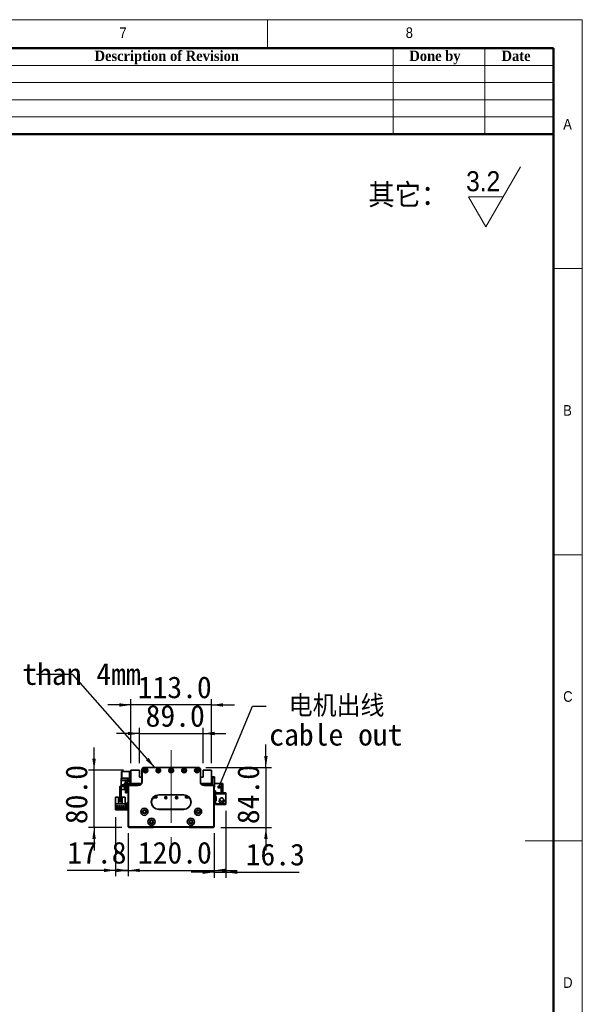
# Model space of a CAD drawing. Header units: millimetres. Extents: x 40 to 3320, y 40 to 2336.
# Tile 10 of 10: x 2534 to 3320, y 959 to 2336. Entities that reach past the tile are written whole.
import ezdxf

# ---------------------------------------------------------------- set-up
doc = ezdxf.new("R2010")
doc.units = ezdxf.units.MM
doc.header["$LTSCALE"] = 8
doc.linetypes.add('CENTERX2', pattern=[20.32, 12.7, -2.54, 2.54, -2.54])
doc.layers.add('黑色实线', color=7, linetype='Continuous')
doc.styles.add('SLDTEXTSTYLE0', font='Gothic.ttf', dxfattribs={"width": 0.913, "bigfont": 'bigfont'})
doc.styles.add('SLDTEXTSTYLE1', font='Gothic.ttf', dxfattribs={"width": 0.913})
doc.styles.add('SLDTEXTSTYLE2', font='timesbd.ttf', dxfattribs={"width": 0.933})
doc.styles.add('SLDTEXTSTYLE8', font='txt')
doc.styles.add('SLDTEXTSTYLE9', font='txt', dxfattribs={"bigfont": 'bigfont'})
doc.dimstyles.new('SLDDIMSTYLE0', dxfattribs={"dimtxt": 30.4, "dimasz": 16, "dimexe": 0, "dimexo": 0.0625, "dimgap": 7.6, "dimtad": 2, "dimdec": 1, "dimrnd": 1e-09, "dimzin": 4, "dimdsep": 46, "dimtxsty": 'SLDTEXTSTYLE8', "dimsah": 1, "dimcen": 0.09, "dimadec": 0, "dimazin": 1, "dimtfac": 1, "dimtdec": 1, "dimtmove": 0, "dimatfit": 0, "dimfxl": 0, "dimfrac": 2, "dimtolj": 1, "dimtzin": 12, "dimarcsym": 0})
doc.dimstyles.new('SLDDIMSTYLE1', dxfattribs={"dimtxt": 30.4, "dimasz": 16, "dimexe": 0, "dimexo": 0.0625, "dimgap": 7.6, "dimtad": 2, "dimdec": 1, "dimrnd": 1e-09, "dimzin": 12, "dimdsep": 46, "dimtxsty": 'SLDTEXTSTYLE8', "dimsah": 1, "dimcen": 0.09, "dimadec": 0, "dimazin": 3, "dimtfac": 1, "dimtdec": 1, "dimtmove": 0, "dimatfit": 0, "dimfxl": 0, "dimfrac": 2, "dimtolj": 1, "dimtzin": 12, "dimarcsym": 0})
doc.dimstyles.new('SLDDIMSTYLE2', dxfattribs={"dimtxt": 0.18, "dimasz": 4.8, "dimexe": 0, "dimexo": 0.0625, "dimgap": 0, "dimtad": 0, "dimtih": 1, "dimtoh": 1, "dimdec": 0, "dimrnd": 1e-09, "dimzin": 0, "dimdsep": 46, "dimtxsty": 'Standard', "dimblk1": 'DOT', "dimblk2": 'DOT', "dimsah": 1, "dimcen": 0.09, "dimadec": 0, "dimazin": 0, "dimtfac": 4.8, "dimtdec": 0, "dimtofl": 0, "dimtmove": 0, "dimatfit": 3, "dimldrblk": 'DOT', "dimfxl": 0, "dimfrac": 2, "dimtolj": 1, "dimtzin": 0, "dimarcsym": 0})
doc.dimstyles.new('SLDDIMSTYLE3', dxfattribs={"dimtxt": 0.18, "dimasz": 16, "dimexe": 0, "dimexo": 0.0625, "dimgap": 0, "dimtad": 0, "dimtih": 1, "dimtoh": 1, "dimdec": 0, "dimrnd": 1e-09, "dimzin": 0, "dimdsep": 46, "dimtxsty": 'Standard', "dimsah": 1, "dimcen": 0.09, "dimadec": 0, "dimazin": 0, "dimtfac": 16, "dimtdec": 0, "dimtofl": 0, "dimtmove": 0, "dimatfit": 3, "dimfxl": 0, "dimfrac": 2, "dimtolj": 1, "dimtzin": 0, "dimarcsym": 0})

# ---------------------------------------------------------------- blocks, each defined once
blk = doc.blocks.new('SW_SFSYMBOL_0')
at = {"color": 0, "linetype": 'Continuous', "lineweight": 18}
for p, q in [((27.5, -42), (76, 42)), ((27.5, -42), (3.2, 0)), ((51.7, 0), (3.2, 0))]:
    blk.add_line(p, q, dxfattribs=at)
at = {"color": 0, "linetype": 'Continuous', "lineweight": 18, "insert": (0, 35.8), "char_height": 28, "attachment_point": 1, "style": 'SLDTEXTSTYLE1'}
blk.add_mtext('3.2', dxfattribs=at)
blk = doc.blocks.new('_D')
at = {"layer": '黑色实线'}
for p, q in [((2685.7, 1198.9), (2685.7, 1138.7)), ((2805.7, 1198.9), (2805.7, 1138.7)), ((2685.7, 1146.7), (2653.7, 1146.7)), ((2685.7, 1146.7), (2805.7, 1146.7)), ((2805.7, 1146.7), (2837.7, 1146.7))]:
    blk.add_line(p, q, dxfattribs=at)
for points in [[(2685.7, 1146.7), (2669.7, 1149.1), (2669.7, 1144.3)], [(2805.7, 1146.7), (2821.7, 1144.3), (2821.7, 1149.1)]]:
    blk.add_solid(points, dxfattribs=at)
at = {"layer": '黑色实线', "insert": (2699, 1186.6), "char_height": 30.4, "attachment_point": 1, "style": 'SLDTEXTSTYLE8'}
blk.add_mtext('120.0', dxfattribs=at)
blk = doc.blocks.new('_D_1')
at = {"layer": '黑色实线'}
for p, q in [((2667.9, 1221.1), (2667.9, 1138.7)), ((2685.7, 1198.9), (2685.7, 1138.7)), ((2667.9, 1146.7), (2600.5, 1146.7)), ((2667.9, 1146.7), (2685.7, 1146.7)), ((2685.7, 1146.7), (2717.7, 1146.7))]:
    blk.add_line(p, q, dxfattribs=at)
for points in [[(2667.9, 1146.7), (2651.9, 1149.1), (2651.9, 1144.3)], [(2685.7, 1146.7), (2701.7, 1144.3), (2701.7, 1149.1)]]:
    blk.add_solid(points, dxfattribs=at)
at = {"layer": '黑色实线', "insert": (2600.5, 1186.6), "char_height": 30.4, "attachment_point": 1, "style": 'SLDTEXTSTYLE8'}
blk.add_mtext('17.8', dxfattribs=at)
blk = doc.blocks.new('_D_2')
at = {"layer": '黑色实线'}
for p, q in [((2822, 1229.7), (2822, 1136.1)), ((2805.7, 1198.9), (2805.7, 1136.1)), ((2805.7, 1144.1), (2773.7, 1144.1)), ((2805.7, 1144.1), (2822, 1144.1)), ((2822, 1144.1), (2924.6, 1144.1))]:
    blk.add_line(p, q, dxfattribs=at)
for points in [[(2805.7, 1144.1), (2789.7, 1146.5), (2789.7, 1141.7)], [(2822, 1144.1), (2838, 1141.7), (2838, 1146.5)]]:
    blk.add_solid(points, dxfattribs=at)
at = {"layer": '黑色实线', "insert": (2849.7, 1184), "char_height": 30.4, "attachment_point": 1, "style": 'SLDTEXTSTYLE8'}
blk.add_mtext('16.3', dxfattribs=at)
blk = doc.blocks.new('_D_3')
at = {"layer": '黑色实线'}
for p, q in [((2878, 1290.6), (2878, 1322.6)), ((2793.9, 1290.6), (2886, 1290.6)), ((2878, 1290.6), (2878, 1206.6)), ((2814.9, 1206.6), (2886, 1206.6)), ((2878, 1206.6), (2878, 1174.6))]:
    blk.add_line(p, q, dxfattribs=at)
for points in [[(2878, 1290.6), (2880.4, 1306.6), (2875.6, 1306.6)], [(2878, 1206.6), (2875.6, 1190.6), (2880.4, 1190.6)]]:
    blk.add_solid(points, dxfattribs=at)
at = {"layer": '黑色实线', "insert": (2838.1, 1211.3), "char_height": 30.4, "attachment_point": 1, "rotation": 90, "style": 'SLDTEXTSTYLE8'}
blk.add_mtext('84.0', dxfattribs=at)
blk = doc.blocks.new('_D_4')
at = {"layer": '黑色实线'}
for p, q in [((2637.9, 1286.6), (2637.9, 1318.6)), ((2679, 1286.6), (2629.9, 1286.6)), ((2637.9, 1206.6), (2637.9, 1286.6)), ((2676.5, 1206.6), (2629.9, 1206.6)), ((2637.9, 1206.6), (2637.9, 1174.6))]:
    blk.add_line(p, q, dxfattribs=at)
for points in [[(2637.9, 1286.6), (2640.3, 1302.6), (2635.5, 1302.6)], [(2637.9, 1206.6), (2635.5, 1190.6), (2640.3, 1190.6)]]:
    blk.add_solid(points, dxfattribs=at)
at = {"layer": '黑色实线', "insert": (2598, 1211.3), "char_height": 30.4, "attachment_point": 1, "rotation": 90, "style": 'SLDTEXTSTYLE8'}
blk.add_mtext('80.0', dxfattribs=at)
blk = doc.blocks.new('_D_5')
at = {"layer": '黑色实线'}
for p, q in [((2701.2, 1338), (2669.2, 1338)), ((2701.2, 1296.7), (2701.2, 1346)), ((2701.2, 1338), (2790.2, 1338)), ((2790.2, 1296.7), (2790.2, 1346)), ((2790.2, 1338), (2822.2, 1338))]:
    blk.add_line(p, q, dxfattribs=at)
for points in [[(2701.2, 1338), (2685.2, 1340.4), (2685.2, 1335.6)], [(2790.2, 1338), (2806.2, 1335.6), (2806.2, 1340.4)]]:
    blk.add_solid(points, dxfattribs=at)
at = {"layer": '黑色实线', "insert": (2709.9, 1377.9), "char_height": 30.4, "attachment_point": 1, "style": 'SLDTEXTSTYLE8'}
blk.add_mtext('89.0', dxfattribs=at)
blk = doc.blocks.new('_D_6')
at = {"layer": '黑色实线'}
for p, q in [((2689.2, 1377.9), (2657.2, 1377.9)), ((2689.2, 1296.7), (2689.2, 1385.9)), ((2802.2, 1377.9), (2689.2, 1377.9)), ((2802.2, 1296.7), (2802.2, 1385.9)), ((2802.2, 1377.9), (2834.2, 1377.9))]:
    blk.add_line(p, q, dxfattribs=at)
for points in [[(2689.2, 1377.9), (2673.2, 1380.3), (2673.2, 1375.5)], [(2802.2, 1377.9), (2818.2, 1375.5), (2818.2, 1380.3)]]:
    blk.add_solid(points, dxfattribs=at)
at = {"layer": '黑色实线', "insert": (2698.9, 1417.8), "char_height": 30.4, "attachment_point": 1, "style": 'SLDTEXTSTYLE8'}
blk.add_mtext('113.0', dxfattribs=at)
blk = doc.blocks.new('SW_NOTE_3')
at = {"layer": '黑色实线', "color": 0, "char_height": 30.4, "attachment_point": 1}
for s, insert, style in [(' 电机出线', (4.5, 15.6), 'SLDTEXTSTYLE9'), ('cable out', (4.5, -24.6), 'SLDTEXTSTYLE8')]:
    blk.add_mtext(s, dxfattribs=dict(at, insert=insert, style=style))
blk = doc.blocks.new('_DOT')
at = {"color": 0, "linetype": 'ByBlock', "lineweight": -2}
blk.add_line((-0.5, 0), (-1, 0), dxfattribs=at)
at = {"color": 0, "linetype": 'ByBlock', "const_width": 0.5}
blk.add_lwpolyline([(-0.25, 0, 1), (0.25, 0, 1)], format="xyb", close=True, dxfattribs=at)
blk = doc.blocks.new('SW_NOTE_4')
at = {"layer": '黑色实线', "color": 0, "char_height": 30.4, "attachment_point": 1, "style": 'SLDTEXTSTYLE8'}
for s, insert in [('The distance between the load plate and the ', (-929.7, 56)), ('steel belt protection belt shall be greater than 4mm', (-929.7, 15.8))]:
    blk.add_mtext(s, dxfattribs=dict(at, insert=insert))

msp = doc.modelspace()

# ---------------------------------------------------------------- linework, layer by layer
at = {"color": 7, "linetype": 'Continuous', "lineweight": 18}
for p, q in [((3320, 2336), (40, 2336)), ((2880, 2296), (2880, 2336)), ((3320, 40), (3320, 2336)), ((80, 2296), (3280, 2296)), ((3056, 2296), (3056, 2176)), ((3184, 2296), (3184, 2176)), ((3280, 2296), (3280, 2176)), ((3280, 2296), (3280, 80)), ((2320, 2272), (3280, 2272)), ((2320, 2248), (3280, 2248)), ((2320, 2224), (3280, 2224)), ((2320, 2200), (3280, 2200)), ((3320, 1988), (3280, 1988)), ((3280, 1588), (3320, 1588)), ((3320, 1188), (3240, 1188))]:
    msp.add_line(p, q, dxfattribs=at)
at = {"color": 7, "linetype": 'Continuous', "lineweight": 50}
for p, q in [((3280, 2296), (80, 2296)), ((3280, 2296), (3280, 80)), ((3280, 2176), (2320, 2176))]:
    msp.add_line(p, q, dxfattribs=at)
at = {"color": 7, "linetype": 'Continuous', "lineweight": 35}
for p, q in [((2676.5, 1285.07), (2676.2, 1284.77)), ((2676.5, 1284.77), (2676.2, 1284.65)), ((2676.2, 1284.65), (2676.2, 1284.77)), ((2676.2, 1275.5), (2676.2, 1284.65)), ((2676.5, 1285.07), (2676.5, 1284.77)), ((2676.5, 1285.07), (2687.2, 1285.07)), ((2687.2, 1284.77), (2676.5, 1284.77)), ((2676.5, 1284.77), (2676.5, 1275.37)), ((2687.2, 1285.07), (2689.2, 1285.07)), ((2687.2, 1284.07), (2687.2, 1285.07)), ((2689.2, 1284.07), (2687.2, 1284.07)), ((2687.2, 1284.07), (2687.2, 1275.57)), ((2701.2, 1286.57), (2689.2, 1286.57)), ((2689.2, 1286.57), (2689.2, 1268.07)), ((2701.2, 1277.07), (2701.2, 1286.57)), ((2704.68, 1287.77), (2704.68, 1285.77)), ((2704.68, 1287.77), (2704.71, 1287.77)), ((2704.68, 1285.77), (2704.7, 1285.77)), ((2704.7, 1287.57), (2705, 1287.57)), ((2704.7, 1270.57), (2704.7, 1287.57)), ((2705, 1287.57), (2705, 1270.57)), ((2707.7, 1290.57), (2707.7, 1290.27)), ((2707.7, 1290.57), (2783.7, 1290.57)), ((2783.7, 1290.27), (2707.7, 1290.27)), ((2783.7, 1290.57), (2783.7, 1290.27)), ((2786.4, 1270.57), (2786.4, 1287.57)), ((2786.7, 1287.57), (2786.4, 1287.57)), ((2786.7, 1287.77), (2786.73, 1287.77)), ((2786.7, 1287.57), (2786.7, 1270.57)), ((2786.73, 1285.77), (2786.7, 1285.77)), ((2786.73, 1287.77), (2786.73, 1285.77)), ((2790.2, 1286.57), (2790.2, 1277.07)), ((2802.2, 1286.57), (2790.2, 1286.57)), ((2802.2, 1268.07), (2802.2, 1286.57)), ((2675.9, 1272.47), (2675.9, 1275.07)), ((2675.9, 1275.07), (2687.2, 1275.07)), ((2675.9, 1272.47), (2683.56, 1272.47)), ((2675.9, 1265.82), (2675.9, 1272.47)), ((2676.2, 1275.37), (2676.2, 1275.5)), ((2676.5, 1275.37), (2676.2, 1275.5)), ((2676.2, 1275.37), (2676.5, 1275.07)), ((2676.5, 1275.37), (2676.5, 1275.07)), ((2676.5, 1275.37), (2687.2, 1275.37)), ((2680.2, 1266.07), (2680.2, 1268.57)), ((2680.2, 1268.57), (2681.7, 1268.57)), ((2681.7, 1269.09), (2681.7, 1266.07)), ((2683.7, 1269.07), (2683.7, 1266.07)), ((2683.7, 1268.57), (2685.2, 1268.57)), ((2685.2, 1268.57), (2685.2, 1266.07)), ((2687.2, 1275.57), (2689.2, 1275.57)), ((2687.2, 1274.57), (2687.2, 1275.57)), ((2689.2, 1274.57), (2687.2, 1274.57)), ((2687.2, 1274.57), (2687.2, 1267.57)), ((2689.2, 1268.07), (2704.04, 1268.07)), ((2689.2, 1268.07), (2689.2, 1267.57)), ((2689.5, 1265.57), (2689.5, 1268.07)), ((2690.2, 1267.07), (2691.2, 1268.07)), ((2690.2, 1267.07), (2690.2, 1265.57)), ((2690.8, 1266.02), (2691.75, 1266.97)), ((2703.17, 1266.97), (2691.75, 1266.97)), ((2704.7, 1277.07), (2701.2, 1277.07)), ((2702.13, 1268.07), (2702.34, 1267.86)), ((2703.7, 1267.57), (2703.04, 1267.57)), ((2705, 1270.57), (2704.7, 1270.57)), ((2786.7, 1270.57), (2786.4, 1270.57)), ((2790.2, 1277.07), (2786.7, 1277.07)), ((2787.37, 1268.07), (2802.2, 1268.07)), ((2788.37, 1267.57), (2787.7, 1267.57)), ((2799.65, 1266.97), (2788.24, 1266.97)), ((2789.28, 1268.07), (2789.07, 1267.86)), ((2799.65, 1266.97), (2800.6, 1266.02)), ((2801.2, 1267.07), (2800.2, 1268.07)), ((2802.7, 1267.07), (2801.2, 1267.07)), ((2801.2, 1265.57), (2801.2, 1267.07)), ((2802.2, 1277.57), (2805.9, 1277.57)), ((2805.9, 1276.57), (2802.2, 1276.57)), ((2802.2, 1275.07), (2802.7, 1275.07)), ((2802.7, 1268.07), (2802.2, 1268.07)), ((2802.7, 1275.07), (2802.7, 1267.07)), ((2805.9, 1276.57), (2805.9, 1277.57)), ((2805.9, 1277.57), (2806.2, 1277.27)), ((2805.9, 1263.57), (2805.9, 1276.57)), ((2806.2, 1276.45), (2805.9, 1276.57)), ((2806.2, 1277.27), (2806.2, 1276.45)), ((2806.2, 1276.45), (2806.2, 1263.7)), ((2815.6, 1268.07), (2806.2, 1268.07)), ((2815.6, 1255.07), (2815.6, 1268.07)), ((2815.6, 1268.07), (2817.6, 1268.07)), ((2817.6, 1268.07), (2817.6, 1255.07)), ((2673.7, 1262.57), (2673.7, 1243.57)), ((2675.7, 1262.57), (2675.7, 1243.57)), ((2675.9, 1259.57), (2675.9, 1263.32)), ((2680.2, 1259.57), (2675.9, 1259.57)), ((2685.7, 1266.07), (2677.2, 1266.07)), ((2685.7, 1264.07), (2677.2, 1264.07)), ((2680.2, 1259.57), (2680.2, 1264.07)), ((2681.7, 1264.07), (2681.7, 1263.07)), ((2681.7, 1263.07), (2683.7, 1263.07)), ((2681.7, 1255.07), (2681.7, 1263.07)), ((2683.7, 1255.07), (2681.7, 1255.07)), ((2683.7, 1264.07), (2683.7, 1263.07)), ((2683.7, 1263.07), (2683.7, 1255.07)), ((2685.2, 1264.07), (2685.2, 1259.57)), ((2685.7, 1259.57), (2685.2, 1259.57)), ((2685.7, 1209.07), (2685.7, 1264.07)), ((2686, 1264.07), (2685.7, 1264.07)), ((2686, 1264.07), (2686, 1209.2)), ((2687.2, 1265.27), (2687.2, 1265.57)), ((2687.2, 1265.57), (2699.7, 1265.57)), ((2699.7, 1265.27), (2687.2, 1265.27)), ((2690.8, 1265.57), (2690.8, 1266.02)), ((2699.7, 1265.27), (2699.7, 1265.57)), ((2791.7, 1265.57), (2804.2, 1265.57)), ((2791.7, 1265.57), (2791.7, 1265.27)), ((2804.2, 1265.27), (2791.7, 1265.27)), ((2800.6, 1265.57), (2800.6, 1266.02)), ((2804.2, 1265.57), (2804.2, 1265.27)), ((2805.4, 1209.2), (2805.4, 1264.07)), ((2805.7, 1264.07), (2805.4, 1264.07)), ((2805.7, 1264.07), (2805.7, 1209.07)), ((2805.7, 1263.57), (2805.9, 1263.57)), ((2805.9, 1262.57), (2805.7, 1262.57)), ((2807.6, 1258.07), (2805.7, 1258.07)), ((2806.2, 1263.7), (2805.9, 1263.57)), ((2805.9, 1262.57), (2805.9, 1263.57)), ((2806.2, 1262.87), (2805.9, 1262.57)), ((2806.2, 1263.7), (2806.2, 1262.87)), ((2807.6, 1255.07), (2807.6, 1258.07)), ((2815.6, 1255.07), (2807.6, 1255.07)), ((2807.6, 1255.07), (2807.6, 1253.87)), ((2807.6, 1249.87), (2807.6, 1253.87)), ((2807.6, 1253.87), (2822, 1253.87)), ((2813.6, 1255.07), (2813.6, 1254.87)), ((2822, 1254.87), (2813.6, 1254.87)), ((2817.6, 1255.07), (2815.6, 1255.07)), ((2822, 1254.87), (2822, 1253.87)), ((2822, 1253.87), (2822, 1239.87)), ((2667.9, 1248.77), (2672.2, 1248.77)), ((2667.9, 1248.77), (2667.9, 1239.47)), ((2681.5, 1239.47), (2667.9, 1239.47)), ((2667.9, 1239.47), (2667.9, 1233.27)), ((2672.2, 1239.77), (2672.2, 1248.77)), ((2677.2, 1239.77), (2672.2, 1239.77)), ((2673.7, 1243.57), (2675.7, 1243.57)), ((2673.7, 1242.57), (2673.7, 1243.57)), ((2675.7, 1242.57), (2673.7, 1242.57)), ((2675.7, 1243.57), (2675.7, 1242.57)), ((2677.2, 1248.77), (2677.2, 1239.77)), ((2677.2, 1248.77), (2681.5, 1248.77)), ((2681.5, 1248.77), (2681.5, 1239.47)), ((2681.5, 1233.27), (2681.5, 1239.47)), ((2683.7, 1240.27), (2683.7, 1241.27)), ((2683.7, 1241.27), (2685.7, 1241.27)), ((2685.7, 1240.27), (2683.7, 1240.27)), ((2683.7, 1232.27), (2683.7, 1240.27)), ((2720.28, 1248.17), (2725.7, 1248.17)), ((2720.36, 1248.27), (2725.7, 1248.27)), ((2722.96, 1248.57), (2720.61, 1248.57)), ((2723.6, 1249.21), (2722.96, 1248.57)), ((2723.1, 1248.57), (2722.96, 1248.57)), ((2723.1, 1248.57), (2724.2, 1249.67)), ((2723.6, 1249.21), (2723.6, 1250.95)), ((2724.2, 1249.67), (2724.2, 1251.24)), ((2725.7, 1248.17), (2725.7, 1251.75)), ((2728.2, 1252.37), (2728.2, 1252.07)), ((2728.2, 1252.37), (2763.2, 1252.37)), ((2763.2, 1252.07), (2728.2, 1252.07)), ((2763.2, 1252.37), (2763.2, 1252.07)), ((2765.7, 1251.75), (2765.7, 1248.17)), ((2765.7, 1248.27), (2771.05, 1248.27)), ((2765.7, 1248.17), (2771.13, 1248.17)), ((2766.7, 1251.44), (2766.7, 1248.27)), ((2767.5, 1251.1), (2767.5, 1249.37)), ((2767.5, 1249.37), (2768.3, 1248.57)), ((2767.8, 1249.21), (2767.8, 1250.95)), ((2768.45, 1248.57), (2767.8, 1249.21)), ((2768.45, 1248.57), (2768.3, 1248.57)), ((2770.8, 1248.57), (2768.45, 1248.57)), ((2808.6, 1249.87), (2807.6, 1249.87)), ((2807.6, 1249.87), (2807.6, 1249.37)), ((2807.6, 1249.37), (2807.6, 1244.37)), ((2808.6, 1249.37), (2807.6, 1249.37)), ((2807.6, 1243.87), (2807.6, 1244.37)), ((2807.6, 1244.37), (2808.6, 1244.37)), ((2807.6, 1239.87), (2807.6, 1243.87)), ((2807.6, 1243.87), (2808.6, 1243.87)), ((2822, 1239.87), (2807.6, 1239.87)), ((2807.6, 1239.87), (2807.6, 1238.67)), ((2808.6, 1243.87), (2808.6, 1249.87)), ((2813.05, 1244.67), (2812.95, 1243.87)), ((2813.29, 1245.31), (2813.15, 1244.99)), ((2813.17, 1245.45), (2813.2, 1245.46)), ((2813.2, 1242.28), (2813.17, 1242.29)), ((2813.2, 1245.46), (2813.58, 1246.04)), ((2813.36, 1245.38), (2813.2, 1245.46)), ((2813.32, 1245.29), (2813.2, 1245.35)), ((2818.5, 1244.42), (2818.52, 1244.44)), ((2822, 1239.87), (2822, 1238.87)), ((2667.9, 1231.27), (2667.9, 1233.27)), ((2667.9, 1233.27), (2668.9, 1233.27)), ((2668.9, 1231.27), (2667.9, 1231.27)), ((2681.2, 1234.57), (2668.2, 1234.57)), ((2668.2, 1234.57), (2668.2, 1233.87)), ((2668.2, 1233.87), (2681.2, 1233.87)), ((2668.9, 1233.27), (2668.9, 1231.27)), ((2682.7, 1233.27), (2668.9, 1233.27)), ((2682.7, 1231.27), (2668.9, 1231.27)), ((2671.64, 1236.82), (2669.14, 1236.82)), ((2669.14, 1236.82), (2669.14, 1236.52)), ((2669.14, 1236.52), (2671.64, 1236.52)), ((2671.64, 1236.52), (2671.64, 1236.82)), ((2674.18, 1236.82), (2672.68, 1236.82)), ((2672.68, 1236.82), (2672.68, 1236.52)), ((2672.68, 1236.52), (2674.18, 1236.52)), ((2674.18, 1236.52), (2674.18, 1236.82)), ((2676.72, 1236.82), (2675.22, 1236.82)), ((2675.22, 1236.82), (2675.22, 1236.52)), ((2675.22, 1236.52), (2676.72, 1236.52)), ((2676.72, 1236.52), (2676.72, 1236.82)), ((2677.76, 1236.82), (2677.76, 1236.52)), ((2679.26, 1236.82), (2677.76, 1236.82)), ((2677.76, 1236.52), (2679.26, 1236.52)), ((2679.26, 1236.52), (2679.26, 1236.82)), ((2681.2, 1233.87), (2681.2, 1234.57)), ((2682.7, 1233.27), (2682.7, 1231.27)), ((2683.7, 1232.27), (2685.7, 1232.27)), ((2683.7, 1231.27), (2683.7, 1232.27)), ((2685.7, 1231.27), (2683.7, 1231.27)), ((2728.2, 1232.07), (2728.2, 1231.77)), ((2728.2, 1232.07), (2763.2, 1232.07)), ((2763.2, 1231.77), (2728.2, 1231.77)), ((2763.2, 1232.07), (2763.2, 1231.77)), ((2813.6, 1238.67), (2807.6, 1238.67)), ((2813.6, 1238.87), (2822, 1238.87)), ((2813.6, 1238.87), (2813.6, 1238.67)), ((2686, 1209.2), (2685.7, 1209.07)), ((2687.7, 1207.07), (2685.7, 1209.07)), ((2685.7, 1207.57), (2685.7, 1209.07)), ((2686.7, 1206.57), (2685.7, 1207.57)), ((2686, 1209.2), (2687.83, 1207.37)), ((2720.7, 1206.57), (2686.7, 1206.57)), ((2687.83, 1207.37), (2687.7, 1207.07)), ((2803.7, 1207.07), (2687.7, 1207.07)), ((2687.83, 1207.37), (2803.58, 1207.37)), ((2720.7, 1206.57), (2721.2, 1207.07)), ((2770.7, 1206.57), (2770.2, 1207.07)), ((2804.7, 1206.57), (2770.7, 1206.57)), ((2803.58, 1207.37), (2805.4, 1209.2)), ((2803.58, 1207.37), (2803.7, 1207.07)), ((2805.7, 1209.07), (2803.7, 1207.07)), ((2804.7, 1206.57), (2805.7, 1207.57)), ((2805.4, 1209.2), (2805.7, 1209.07)), ((2805.7, 1207.57), (2805.7, 1209.07))]:
    msp.add_line(p, q, dxfattribs=at)
at = {"color": 7, "linetype": 'Continuous', "lineweight": 35, "flags": 128}
msp.add_lwpolyline([(2682.7, 1231.27), (2683.29, 1231.33), (2683.7, 1231.44)], dxfattribs=at)
at = {"color": 7, "linetype": 'Continuous', "lineweight": 35}
for centre, radius in [((2709.7, 1286.32), 3.25), ((2709.7, 1286.32), 3), ((2709.7, 1286.32), 1.6), ((2709.7, 1286.32), 1.25), ((2727.7, 1286.32), 3.25), ((2727.7, 1286.32), 3), ((2727.7, 1286.32), 1.6), ((2727.7, 1286.32), 1.25), ((2745.7, 1286.32), 3.25), ((2745.7, 1286.32), 3), ((2745.7, 1286.32), 1.6), ((2745.7, 1286.32), 1.25), ((2763.7, 1286.32), 3.25), ((2763.7, 1286.32), 3), ((2763.7, 1286.32), 1.6), ((2763.7, 1286.32), 1.25), ((2781.7, 1286.32), 3.25), ((2781.7, 1286.32), 3), ((2781.7, 1286.32), 1.6), ((2781.7, 1286.32), 1.25), ((2738.2, 1248.27), 1.53), ((2738.2, 1248.27), 1.25), ((2753.2, 1248.27), 1.53), ((2753.2, 1248.27), 1.25), ((2708.2, 1228.6), 5.02), ((2708.2, 1228.6), 5), ((2708.2, 1228.6), 2.65), ((2708.2, 1228.6), 2.1), ((2783.2, 1228.6), 5.03), ((2783.2, 1228.6), 5), ((2783.2, 1228.6), 2.65), ((2783.2, 1228.6), 2.1), ((2718.2, 1214.6), 5.03), ((2718.2, 1214.6), 5), ((2718.2, 1214.6), 2.65), ((2718.2, 1214.6), 2.1), ((2773.2, 1214.6), 5.03), ((2773.2, 1214.6), 5), ((2773.2, 1214.6), 2.65), ((2773.2, 1214.6), 2.1)]:
    msp.add_circle(centre, radius, dxfattribs=at)
for centre, radius, start, end in [((2707.7, 1287.57), 3, 90, 180), ((2707.7, 1287.57), 2.7, 90, 180), ((2783.7, 1287.57), 3, 0, 90), ((2783.7, 1287.57), 2.7, 0, 90), ((2685.7, 1269.09), 4, 94.78019, 180), ((2685.7, 1269.07), 2, 94.78019, 180), ((2685.2, 1275.07), 2, 274.78019, 0), ((2685.2, 1275.05), 4, 274.78019, 300), ((2685.7, 1267.57), 1.5, 270, 0), ((2685.7, 1267.57), 3.5, 325.1501, 0), ((2699.7, 1270.57), 5.3, 270, 0), ((2699.7, 1270.57), 5, 270, 0), ((2703.04, 1268.57), 1, 224.99989, 270), ((2791.7, 1270.57), 5.3, 180, 270), ((2791.7, 1270.57), 5, 180, 270), ((2788.37, 1268.57), 1, 270, 315.00006), ((2677.2, 1262.57), 3.5, 90, 180), ((2677.2, 1262.57), 1.5, 90, 180), ((2687.2, 1264.07), 1.5, 90, 180), ((2687.2, 1264.07), 1.2, 90, 180), ((2804.2, 1264.07), 1.5, 0, 90), ((2804.2, 1264.07), 1.2, 0, 90), ((2728.2, 1242.07), 10.3, 90, 270), ((2728.2, 1242.07), 10, 90, 270), ((2763.2, 1242.07), 10.3, 270, 90), ((2763.2, 1242.07), 10, 270, 90), ((2816.2, 1243.87), 3.4, 207.88541, 44.31348), ((2816.2, 1243.87), 3.45, 237.57421, 0), ((2816.2, 1243.87), 2.5, 274.06825, 11.05475), ((2816.2, 1243.87), 2.6, 277.27427, 10.90897), ((2816.2, 1243.87), 3.45, 0, 47.89891), ((2682.7, 1234.27), 1, 270, 0)]:
    msp.add_arc(centre, radius, start, end, dxfattribs=at)
for points, knots in [([(2814.03, 1246.8), (2813.85, 1246.44), (2813.52, 1245.78), (2813.06, 1244.72), (2812.84, 1243.9), (2812.78, 1243.23), (2812.88, 1242.67), (2813.11, 1242.07), (2813.56, 1241.47), (2814.25, 1241.03), (2814.97, 1240.8), (2815.73, 1240.79), (2816.44, 1241.03), (2816.62, 1241.15), (2816.57, 1241.18), (2816.56, 1241.2)], [0, 0, 0, 0, 0.1800973, 0.3300079, 0.4496434, 0.5397522, 0.5746203, 0.6053263, 0.6784017, 0.7214098, 0.7619855, 0.829166, 0.8886752, 0.9606027, 1, 1, 1, 1]), ([(2817.59, 1247.63), (2817.84, 1247.4), (2818.34, 1246.94), (2818.75, 1246.03), (2818.79, 1245.11), (2818.51, 1244.31), (2818, 1243.7), (2817.3, 1243.29), (2816.5, 1243.12), (2815.66, 1243.23), (2814.88, 1243.6), (2814.26, 1244.2), (2813.87, 1244.96), (2813.78, 1245.81), (2813.88, 1246.57), (2814.23, 1247.16), (2814.76, 1247.58), (2815.49, 1247.82), (2816.24, 1247.9), (2816.78, 1247.93), (2817.04, 1247.91), (2817.13, 1247.92), (2817.15, 1247.91), (2817.22, 1247.88), (2817.38, 1247.79), (2817.51, 1247.69), (2817.59, 1247.63)], [0, 0, 0, 0, 0.0648178, 0.129779, 0.1897301, 0.2426171, 0.2944127, 0.3462413, 0.3987243, 0.4521995, 0.506601, 0.5614522, 0.6160512, 0.6697703, 0.7270678, 0.7653775, 0.8036894, 0.85891, 0.9142281, 0.9495551, 0.9640012, 0.9648503, 0.9657586, 0.9687099, 0.9805278, 1, 1, 1, 1]), ([(2818.43, 1242.73), (2818.53, 1242.98), (2818.72, 1243.45), (2818.77, 1243.95), (2818.68, 1244.26), (2818.66, 1244.35)], [0, 0, 0, 0, 0.4359953, 0.8267103, 1, 1, 1, 1])]:
    msp.add_open_spline(points, degree=3, knots=knots, dxfattribs=at)
at = {"layer": '黑色实线', "linetype": 'CENTERX2', "lineweight": 18}
msp.add_line((2745.7, 1314.87), (2745.7, 1158.27), dxfattribs=at)

# ---------------------------------------------------------------- block references
at = {"color": 7, "linetype": 'Continuous', "lineweight": 18}
msp.add_blockref('SW_SFSYMBOL_0', (3157.75, 2088.37), dxfattribs=at)
at = {"layer": '黑色实线'}
for name, p in [('SW_NOTE_4', (2557.38, 1420.57)), ('SW_NOTE_3', (2878.21, 1376.15))]:
    msp.add_blockref(name, p, dxfattribs=at)

# ---------------------------------------------------------------- texts
at = {"color": 7, "linetype": 'Continuous', "lineweight": 0}
for s, insert, char_height, attachment_point, style in [('7', (2673.33, 2325.17), 14.82, 1, 'SLDTEXTSTYLE1'), ('8', (3073.33, 2325.17), 14.82, 1, 'SLDTEXTSTYLE1'), ('Description of Revision', (2739.45, 2292.69), 14.4, 2, 'SLDTEXTSTYLE2'), ('Done by', (3114.15, 2292.69), 14.4, 2, 'SLDTEXTSTYLE2'), ('Date', (3227.42, 2292.69), 14.4, 2, 'SLDTEXTSTYLE2'), ('A', (3293.33, 2197.17), 14.82, 1, 'SLDTEXTSTYLE1'), ('B', (3293.33, 1797.17), 14.82, 1, 'SLDTEXTSTYLE1'), ('C', (3293.33, 1397.17), 14.82, 1, 'SLDTEXTSTYLE1'), ('D', (3293.33, 997.17), 14.82, 1, 'SLDTEXTSTYLE1')]:
    msp.add_mtext(s, dxfattribs=dict(at, insert=insert, char_height=char_height, attachment_point=attachment_point, style=style))
at = {"color": 7, "linetype": 'Continuous', "lineweight": 18, "insert": (3020.93, 2106.38), "char_height": 29.633, "attachment_point": 1, "style": 'SLDTEXTSTYLE0'}
msp.add_mtext('其它：', dxfattribs=at)

# ---------------------------------------------------------------- dimensions: what is measured, and where the dimension line sits
at = {"layer": '黑色实线'}
for base, p1, p2, dimstyle, picture, middle in [((2689.2, 1377.88), (2802.2, 1286.57), (2689.2, 1286.57), 'SLDDIMSTYLE0', '_D_6', (2747.32, 1377.88)), ((2790.2, 1337.96), (2701.2, 1286.57), (2790.2, 1286.57), 'SLDDIMSTYLE0', '_D_5', (2747.32, 1337.96)), ((2822, 1144.12), (2805.7, 1209.07), (2822, 1239.87), 'SLDDIMSTYLE1', '_D_2', (2887.17, 1144.12)), ((2685.7, 1146.72), (2667.9, 1231.27), (2685.7, 1209.07), 'SLDDIMSTYLE1', '_D_1', (2637.99, 1146.72)), ((2805.7, 1146.72), (2685.7, 1209.07), (2805.7, 1209.07), 'SLDDIMSTYLE0', '_D', (2747.41, 1146.72))]:
    dim = msp.add_linear_dim(base=base, p1=p1, p2=p2, dimstyle=dimstyle, dxfattribs=at)
    dim.commit()
    dim.dimension.update_dxf_attribs({"geometry": picture, "text_midpoint": middle, "dimtype": 160})
for base, p1, p2, picture, middle in [((2877.95, 1206.57), (2783.7, 1290.57), (2804.7, 1206.57), '_D_3', (2877.95, 1248.74)), ((2637.86, 1286.57), (2686.7, 1206.57), (2689.2, 1286.57), '_D_4', (2637.86, 1248.74))]:
    dim = msp.add_linear_dim(base=base, p1=p1, p2=p2, angle=90, dimstyle='SLDDIMSTYLE0', dxfattribs=at)
    dim.commit()
    dim.dimension.update_dxf_attribs({"geometry": picture, "text_midpoint": middle, "dimtype": 160})

# ---------------------------------------------------------------- leaders
for points, dimstyle in [([(2722.79, 1290.27), (2608.18, 1420.57), (2557.38, 1420.57)], 'SLDDIMSTYLE3'), ([(2812.35, 1263.08), (2859.46, 1376.15), (2878.21, 1376.15)], 'SLDDIMSTYLE2')]:
    msp.add_leader(points, dimstyle=dimstyle, dxfattribs=at)

doc.saveas('drawing.dxf')
